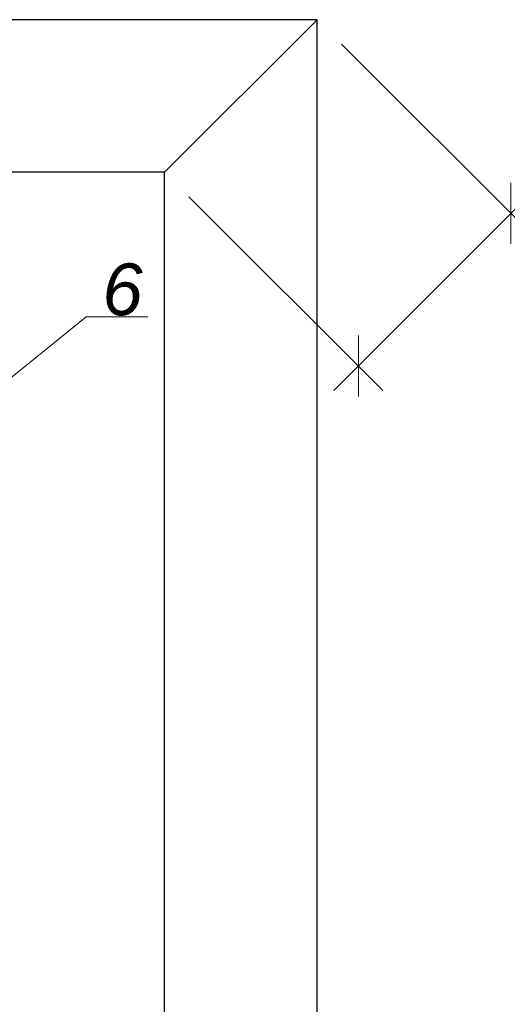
# Model space of a CAD drawing. Header units: millimetres. Extents: x -2809 to -898, y -89 to 3276.
# Tile 7 of 9: x -1637 to -1355, y 1793 to 2364. Entities that reach past the tile are written whole.
import ezdxf

# ---------------------------------------------------------------- set-up
doc = ezdxf.new("R2010")
doc.units = ezdxf.units.MM
doc.layers.get('DEFPOINTS').update_dxf_attribs({"lineweight": 18})
doc.layers.add('K_0_25_WYMIARY', color=7, linetype='Continuous', lineweight=20)
doc.layers.add('odnośniki', color=7, linetype='Continuous')
doc.styles.add('ROMANS', font='romans.shx')
doc.styles.get("Standard").update_dxf_attribs({"font": 'arial.ttf'})
doc.dimstyles.new('1_1_GŁÓWNY_', dxfattribs={"dimtxt": 2.5, "dimasz": 2.5, "dimexe": 2, "dimexo": 0, "dimtad": 1, "dimdec": 4, "dimdsep": 46, "dimtxsty": 'ROMANS', "dimblk1": 'OBLIQUE', "dimblk2": 'OBLIQUE', "dimsah": 1, "dimcen": -2.5, "dimdle": 2, "dimclrd": 256, "dimclre": 256, "dimclrt": 256, "dimadec": 0, "dimazin": 0, "dimtfac": 1, "dimtdec": 4, "dimtmove": 0, "dimatfit": 3, "dimldrblk": 'OBLIQUE', "dimfxl": 0, "dimtolj": 1, "dimarcsym": 0})

# ---------------------------------------------------------------- blocks, each defined once
blk = doc.blocks.new('_OBLIQUE')
at = {"color": 0, "linetype": 'ByBlock'}
blk.add_line((-0.5, -0.5), (0.5, 0.5), dxfattribs=at)
blk = doc.blocks.new('*D7')
at = {"layer": 'DEFPOINTS', "color": 0, "transparency": 16777216}
for p in [(-1465.18, 2363.7), (-1553.57, 2275.31), (-1352.95, 2251.47)]:
    blk.add_point(p, dxfattribs=at)
at = {"layer": 'K_0_25_WYMIARY', "lineweight": -2, "transparency": 16777216}
for p, q in [((-1451.04, 2349.56), (-1338.81, 2237.33)), ((-1352.95, 2251.47), (-1275.68, 2328.75)), ((-1539.43, 2261.17), (-1427.2, 2148.94)), ((-1455.48, 2148.94), (-1352.95, 2251.47))]:
    blk.add_line(p, q, dxfattribs=at)
at = {"layer": 'K_0_25_WYMIARY', "lineweight": -2, "transparency": 16777216, "xscale": 25, "yscale": 25, "zscale": 25}
for p, rotation in [((-1352.95, 2251.47), 44.99999999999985), ((-1441.34, 2163.08), 224.9999999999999)]:
    blk.add_blockref('_OBLIQUE', p, dxfattribs=dict(at, rotation=rotation))
at = {"layer": 'K_0_25_WYMIARY', "transparency": 16777216, "insert": (-1321.39, 2314.86), "char_height": 25, "attachment_point": 5, "rotation": 45, "style": 'ROMANS'}
blk.add_mtext('\\A1;250', dxfattribs=at)

msp = doc.modelspace()

# ---------------------------------------------------------------- linework, layer by layer
for p, q in [((-1465.18183, 2363.70158), (-2065.18183, 2363.70158)), ((-1465.18183, 1171.37568), (-1465.18183, 2363.70158))]:
    msp.add_line(p, q)
for points in [[(-1553.57017, 2275.31323), (-1465.18183, 2363.70158)], [(-1990.40228, 1675.31323), (-1553.57017, 1675.31323), (-1553.57017, 2275.31323), (-2153.57017, 2275.31323), (-2153.57017, 1675.31323), (-2028.40228, 1675.31323)]]:
    msp.add_lwpolyline(points)
at = {"layer": 'odnośniki', "color": 1, "linetype": 'ByBlock', "lineweight": 0}
for p, q in [((-1676.07092, 2129.08519), (-1599.05535, 2191.49568)), ((-1599.05535, 2191.49568), (-1563.21901, 2191.49568))]:
    msp.add_line(p, q, dxfattribs=at)

# ---------------------------------------------------------------- texts
at = {"layer": 'odnośniki', "color": 1, "linetype": 'ByBlock', "lineweight": 0, "insert": (-1589.58858, 2222.49813), "char_height": 30, "width": 35.6592149, "attachment_point": 1}
msp.add_mtext('{\\fArial|b0|i1|c238|p34;6}', dxfattribs=at)

# ---------------------------------------------------------------- dimensions: what is measured, and where the dimension line sits
at = {"layer": 'K_0_25_WYMIARY'}
dim = msp.add_linear_dim(base=(-1352.95347, 2251.47322), p1=(-1553.57017, 2275.31323), p2=(-1465.18183, 2363.70158), angle=45, text='250', dimstyle='1_1_GŁÓWNY_', override={"dimtxt": 25, "dimasz": 25, "dimexe": 20, "dimexo": 20, "dimgap": 10, "dimdle": 20}, dxfattribs=at)
dim.commit()
dim.dimension.update_dxf_attribs({"geometry": '*D7', "text_midpoint": (-1305.4763, 2298.95039), "dimtype": 161})

doc.saveas('drawing.dxf')
